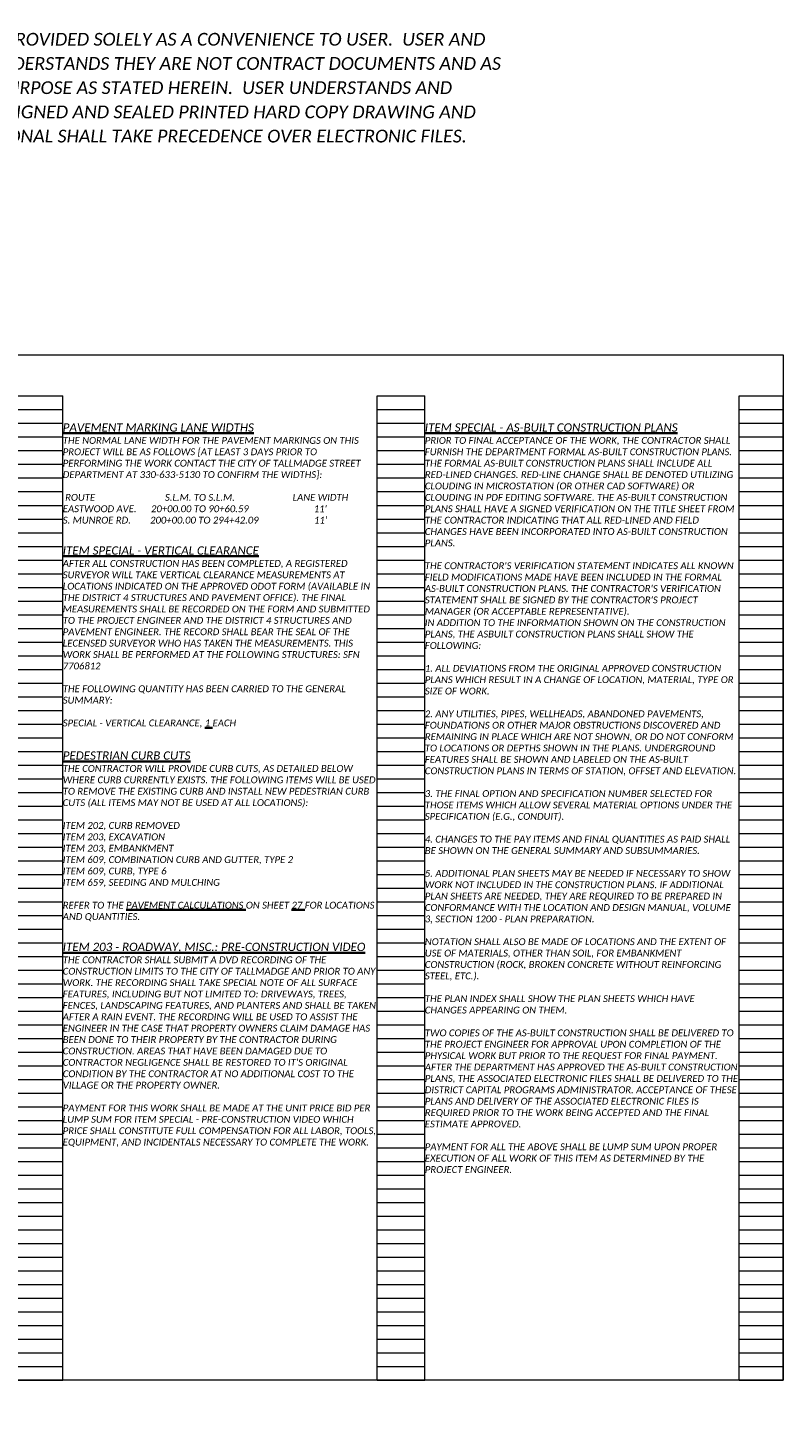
# Model space of a CAD drawing. Header units: feet. Extents: x 4003 to 4118, y 192 to 234.
# Tile 2 of 8: x 4021 to 4037, y 203 to 232. Entities that reach past the tile are written whole.
import ezdxf

# ---------------------------------------------------------------- set-up
doc = ezdxf.new("R2010")
doc.units = ezdxf.units.FT
doc.header["$MEASUREMENT"] = 0
doc.layers.get('Defpoints').update_dxf_attribs({"lineweight": 15})
for name, color, linetype, lineweight, plot in [('0_Mview', 7, 'Continuous', 15, False), ('SC_Scratch1', 7, 'Continuous', 15, False), ('SC_Scratch15', 7, 'Continuous', 15, False)]:
    doc.layers.add(name, color=color, linetype=linetype, lineweight=lineweight, plot=plot)
doc.layers.add('TX_P_5', color=7, linetype='Continuous', lineweight=35)
doc.styles.add('P_Slanted - Normal Fixed Spacing', font='calibrii.ttf', dxfattribs={"height": 0.14})
doc.styles.add('P_Slanted - Sub Title', font='calibrii.ttf', dxfattribs={"height": 0.17})

# ---------------------------------------------------------------- blocks, each defined once
blk = doc.blocks.new('E-Submittal Disclaimer-Model')
at = {"layer": 'SC_Scratch15', "color": 40, "true_color": 0xffbf00, "insert": (0, 0), "char_height": 50, "width": 3403.363, "attachment_point": 7, "line_spacing_factor": 1.14, "style": 'P_Slanted - Normal Fixed Spacing'}
blk.add_mtext('THIS ELECTRONIC FILE DATED 03/17/2026 IS PROVIDED SOLELY AS A CONVENIENCE TO USER.  USER AND ANYONE ELSE RELYING UPON THESE FILES UNDERSTANDS THEY ARE NOT CONTRACT DOCUMENTS AND AS SUCH SHALL NOT BE USED FOR ANY OTHER PURPOSE AS STATED HEREIN.  USER UNDERSTANDS AND AGREES THAT IN THE EVENT OF A CONFLICT, SIGNED AND SEALED PRINTED HARD COPY DRAWING AND SPECIFICATIONS ISSUED BY DESIGN PROFESSIONAL SHALL TAKE PRECEDENCE OVER ELECTRONIC FILES.', dxfattribs=at)
blk = doc.blocks.new('4COL')
at = {"layer": 'Defpoints', "color": 3, "linetype": 'Continuous'}
for p, q in [((2, 0.98), (2, 21.14)), ((2, 21.14), (2.9, 21.14)), ((2.9, 0.98), (2.9, 21.14)), ((9.34, 0.98), (9.34, 21.14)), ((9.34, 21.14), (10.32, 21.14)), ((10.32, 0.98), (10.32, 21.14)), ((16.76, 0.98), (16.76, 21.14)), ((16.76, 21.14), (17.74, 21.14)), ((17.74, 0.98), (17.74, 21.14)), ((24.18, 0.98), (24.18, 21.14)), ((24.18, 21.14), (25.16, 21.14)), ((25.16, 0.98), (25.16, 21.14)), ((31.6, 0.98), (31.6, 21.14)), ((31.6, 21.14), (32.5, 21.14)), ((32.5, 0.98), (32.5, 21.14)), ((2, 20.86), (2.9, 20.86)), ((9.34, 20.86), (10.32, 20.86)), ((16.76, 20.86), (17.74, 20.86)), ((24.18, 20.86), (25.16, 20.86)), ((31.6, 20.86), (32.5, 20.86)), ((2, 20.58), (2.9, 20.58)), ((9.34, 20.58), (10.32, 20.58)), ((16.76, 20.58), (17.74, 20.58)), ((24.18, 20.58), (25.16, 20.58)), ((31.6, 20.58), (32.5, 20.58)), ((2, 20.3), (2.9, 20.3)), ((9.34, 20.3), (10.32, 20.3)), ((16.76, 20.3), (17.74, 20.3)), ((24.18, 20.3), (25.16, 20.3)), ((31.6, 20.3), (32.5, 20.3)), ((2, 20.02), (2.9, 20.02)), ((9.34, 20.02), (10.32, 20.02)), ((16.76, 20.02), (17.74, 20.02)), ((24.18, 20.02), (25.16, 20.02)), ((31.6, 20.02), (32.5, 20.02)), ((2, 19.74), (2.9, 19.74)), ((9.34, 19.74), (10.32, 19.74)), ((16.76, 19.74), (17.74, 19.74)), ((24.18, 19.74), (25.16, 19.74)), ((31.6, 19.74), (32.5, 19.74)), ((2, 19.46), (2.9, 19.46)), ((9.34, 19.46), (10.32, 19.46)), ((16.76, 19.46), (17.74, 19.46)), ((24.18, 19.46), (25.16, 19.46)), ((31.6, 19.46), (32.5, 19.46)), ((2, 19.18), (2.9, 19.18)), ((9.34, 19.18), (10.32, 19.18)), ((16.76, 19.18), (17.74, 19.18)), ((24.18, 19.18), (25.16, 19.18)), ((31.6, 19.18), (32.5, 19.18)), ((2, 18.9), (2.9, 18.9)), ((9.34, 18.9), (10.32, 18.9)), ((16.76, 18.9), (17.74, 18.9)), ((24.18, 18.9), (25.16, 18.9)), ((31.6, 18.9), (32.5, 18.9)), ((2, 18.62), (2.9, 18.62)), ((9.34, 18.62), (10.32, 18.62)), ((16.76, 18.62), (17.74, 18.62)), ((24.18, 18.62), (25.16, 18.62)), ((31.6, 18.62), (32.5, 18.62)), ((2, 18.34), (2.9, 18.34)), ((9.34, 18.34), (10.32, 18.34)), ((16.76, 18.34), (17.74, 18.34)), ((24.18, 18.34), (25.16, 18.34)), ((31.6, 18.34), (32.5, 18.34)), ((2, 18.06), (2.9, 18.06)), ((9.34, 18.06), (10.32, 18.06)), ((16.76, 18.06), (17.74, 18.06)), ((24.18, 18.06), (25.16, 18.06)), ((31.6, 18.06), (32.5, 18.06)), ((2, 17.78), (2.9, 17.78)), ((2, 17.5), (2.9, 17.5)), ((9.34, 17.78), (10.32, 17.78)), ((9.34, 17.5), (10.32, 17.5)), ((16.76, 17.78), (17.74, 17.78)), ((16.76, 17.5), (17.74, 17.5)), ((24.18, 17.78), (25.16, 17.78)), ((24.18, 17.5), (25.16, 17.5)), ((31.6, 17.78), (32.5, 17.78)), ((31.6, 17.5), (32.5, 17.5)), ((2, 17.22), (2.9, 17.22)), ((9.34, 17.22), (10.32, 17.22)), ((16.76, 17.22), (17.74, 17.22)), ((24.18, 17.22), (25.16, 17.22)), ((31.6, 17.22), (32.5, 17.22)), ((2, 16.94), (2.9, 16.94)), ((9.34, 16.94), (10.32, 16.94)), ((16.76, 16.94), (17.74, 16.94)), ((24.18, 16.94), (25.16, 16.94)), ((31.6, 16.94), (32.5, 16.94)), ((2, 16.66), (2.9, 16.66)), ((9.34, 16.66), (10.32, 16.66)), ((16.76, 16.66), (17.74, 16.66)), ((24.18, 16.66), (25.16, 16.66)), ((31.6, 16.66), (32.5, 16.66)), ((2, 16.38), (2.9, 16.38)), ((9.34, 16.38), (10.32, 16.38)), ((16.76, 16.38), (17.74, 16.38)), ((24.18, 16.38), (25.16, 16.38)), ((31.6, 16.38), (32.5, 16.38)), ((2, 16.1), (2.9, 16.1)), ((9.34, 16.1), (10.32, 16.1)), ((16.76, 16.1), (17.74, 16.1)), ((24.18, 16.1), (25.16, 16.1)), ((31.6, 16.1), (32.5, 16.1)), ((2, 15.82), (2.9, 15.82)), ((9.34, 15.82), (10.32, 15.82)), ((16.76, 15.82), (17.74, 15.82)), ((24.18, 15.82), (25.16, 15.82)), ((31.6, 15.82), (32.5, 15.82)), ((2, 15.54), (2.9, 15.54)), ((9.34, 15.54), (10.32, 15.54)), ((16.76, 15.54), (17.74, 15.54)), ((24.18, 15.54), (25.16, 15.54)), ((31.6, 15.54), (32.5, 15.54)), ((2, 15.26), (2.9, 15.26)), ((9.34, 15.26), (10.32, 15.26)), ((16.76, 15.26), (17.74, 15.26)), ((24.18, 15.26), (25.16, 15.26)), ((31.6, 15.26), (32.5, 15.26)), ((2, 14.98), (2.9, 14.98)), ((9.34, 14.98), (10.32, 14.98)), ((16.76, 14.98), (17.74, 14.98)), ((24.18, 14.98), (25.16, 14.98)), ((31.6, 14.98), (32.5, 14.98)), ((2, 14.7), (2.9, 14.7)), ((9.34, 14.7), (10.32, 14.7)), ((16.76, 14.7), (17.74, 14.7)), ((24.18, 14.7), (25.16, 14.7)), ((31.6, 14.7), (32.5, 14.7)), ((2, 14.42), (2.9, 14.42)), ((9.34, 14.42), (10.32, 14.42)), ((16.76, 14.42), (17.74, 14.42)), ((24.18, 14.42), (25.16, 14.42)), ((31.6, 14.42), (32.5, 14.42)), ((2, 14.14), (2.9, 14.14)), ((9.34, 14.14), (10.32, 14.14)), ((16.76, 14.14), (17.74, 14.14)), ((24.18, 14.14), (25.16, 14.14)), ((31.6, 14.14), (32.5, 14.14)), ((2, 13.86), (2.9, 13.86)), ((9.34, 13.86), (10.32, 13.86)), ((16.76, 13.86), (17.74, 13.86)), ((24.18, 13.86), (25.16, 13.86)), ((31.6, 13.86), (32.5, 13.86)), ((2, 13.58), (2.9, 13.58)), ((9.34, 13.58), (10.32, 13.58)), ((16.76, 13.58), (17.74, 13.58)), ((24.18, 13.58), (25.16, 13.58)), ((31.6, 13.58), (32.5, 13.58)), ((2, 13.3), (2.9, 13.3)), ((9.34, 13.3), (10.32, 13.3)), ((16.76, 13.3), (17.74, 13.3)), ((24.18, 13.3), (25.16, 13.3)), ((31.6, 13.3), (32.5, 13.3)), ((2, 13.02), (2.9, 13.02)), ((9.34, 13.02), (10.32, 13.02)), ((16.76, 13.02), (17.74, 13.02)), ((24.18, 13.02), (25.16, 13.02)), ((31.6, 13.02), (32.5, 13.02)), ((2, 12.74), (2.9, 12.74)), ((9.34, 12.74), (10.32, 12.74)), ((16.76, 12.74), (17.74, 12.74)), ((24.18, 12.74), (25.16, 12.74)), ((31.6, 12.74), (32.5, 12.74)), ((2, 12.46), (2.9, 12.46)), ((9.34, 12.46), (10.32, 12.46)), ((16.76, 12.46), (17.74, 12.46)), ((24.18, 12.46), (25.16, 12.46)), ((31.6, 12.46), (32.5, 12.46)), ((2, 12.18), (2.9, 12.18)), ((9.34, 12.18), (10.32, 12.18)), ((16.76, 12.18), (17.74, 12.18)), ((24.18, 12.18), (25.16, 12.18)), ((31.6, 12.18), (32.5, 12.18)), ((2, 11.9), (2.9, 11.9)), ((9.34, 11.9), (10.32, 11.9)), ((16.76, 11.9), (17.74, 11.9)), ((24.18, 11.9), (25.16, 11.9)), ((31.6, 11.9), (32.5, 11.9)), ((2, 11.62), (2.9, 11.62)), ((9.34, 11.62), (10.32, 11.62)), ((16.76, 11.62), (17.74, 11.62)), ((24.18, 11.62), (25.16, 11.62)), ((31.6, 11.62), (32.5, 11.62)), ((2, 11.34), (2.9, 11.34)), ((9.34, 11.34), (10.32, 11.34)), ((16.76, 11.34), (17.74, 11.34)), ((24.18, 11.34), (25.16, 11.34)), ((31.6, 11.34), (32.5, 11.34)), ((2, 11.06), (2.9, 11.06)), ((9.34, 11.06), (10.32, 11.06)), ((16.76, 11.06), (17.74, 11.06)), ((24.18, 11.06), (25.16, 11.06)), ((31.6, 11.06), (32.5, 11.06)), ((2, 10.78), (2.9, 10.78)), ((9.34, 10.78), (10.32, 10.78)), ((16.76, 10.78), (17.74, 10.78)), ((24.18, 10.78), (25.16, 10.78)), ((31.6, 10.78), (32.5, 10.78)), ((2, 10.5), (2.9, 10.5)), ((9.34, 10.5), (10.32, 10.5)), ((16.76, 10.5), (17.74, 10.5)), ((24.18, 10.5), (25.16, 10.5)), ((31.6, 10.5), (32.5, 10.5)), ((2, 10.22), (2.9, 10.22)), ((9.34, 10.22), (10.32, 10.22)), ((16.76, 10.22), (17.74, 10.22)), ((24.18, 10.22), (25.16, 10.22)), ((31.6, 10.22), (32.5, 10.22)), ((2, 9.94), (2.9, 9.94)), ((9.34, 9.94), (10.32, 9.94)), ((16.76, 9.94), (17.74, 9.94)), ((24.18, 9.94), (25.16, 9.94)), ((31.6, 9.94), (32.5, 9.94)), ((2, 9.66), (2.9, 9.66)), ((9.34, 9.66), (10.32, 9.66)), ((16.76, 9.66), (17.74, 9.66)), ((24.18, 9.66), (25.16, 9.66)), ((31.6, 9.66), (32.5, 9.66)), ((2, 9.38), (2.9, 9.38)), ((9.34, 9.38), (10.32, 9.38)), ((16.76, 9.38), (17.74, 9.38)), ((24.18, 9.38), (25.16, 9.38)), ((31.6, 9.38), (32.5, 9.38)), ((2, 9.1), (2.9, 9.1)), ((9.34, 9.1), (10.32, 9.1)), ((16.76, 9.1), (17.74, 9.1)), ((24.18, 9.1), (25.16, 9.1)), ((31.6, 9.1), (32.5, 9.1)), ((2, 8.82), (2.9, 8.82)), ((9.34, 8.82), (10.32, 8.82)), ((16.76, 8.82), (17.74, 8.82)), ((24.18, 8.82), (25.16, 8.82)), ((31.6, 8.82), (32.5, 8.82)), ((2, 8.54), (2.9, 8.54)), ((9.34, 8.54), (10.32, 8.54)), ((16.76, 8.54), (17.74, 8.54)), ((24.18, 8.54), (25.16, 8.54)), ((31.6, 8.54), (32.5, 8.54)), ((2, 8.26), (2.9, 8.26)), ((9.34, 8.26), (10.32, 8.26)), ((16.76, 8.26), (17.74, 8.26)), ((24.18, 8.26), (25.16, 8.26)), ((31.6, 8.26), (32.5, 8.26)), ((2, 7.98), (2.9, 7.98)), ((9.34, 7.98), (10.32, 7.98)), ((16.76, 7.98), (17.74, 7.98)), ((24.18, 7.98), (25.16, 7.98)), ((31.6, 7.98), (32.5, 7.98)), ((2, 7.7), (2.9, 7.7)), ((9.34, 7.7), (10.32, 7.7)), ((16.76, 7.7), (17.74, 7.7)), ((24.18, 7.7), (25.16, 7.7)), ((31.6, 7.7), (32.5, 7.7)), ((2, 7.42), (2.9, 7.42)), ((9.34, 7.42), (10.32, 7.42)), ((16.76, 7.42), (17.74, 7.42)), ((24.18, 7.42), (25.16, 7.42)), ((31.6, 7.42), (32.5, 7.42)), ((2, 7.14), (2.9, 7.14)), ((9.34, 7.14), (10.32, 7.14)), ((16.76, 7.14), (17.74, 7.14)), ((24.18, 7.14), (25.16, 7.14)), ((31.6, 7.14), (32.5, 7.14)), ((2, 6.86), (2.9, 6.86)), ((9.34, 6.86), (10.32, 6.86)), ((16.76, 6.86), (17.74, 6.86)), ((24.18, 6.86), (25.16, 6.86)), ((31.6, 6.86), (32.5, 6.86)), ((2, 6.58), (2.9, 6.58)), ((9.34, 6.58), (10.32, 6.58)), ((16.76, 6.58), (17.74, 6.58)), ((24.18, 6.58), (25.16, 6.58)), ((31.6, 6.58), (32.5, 6.58)), ((2, 6.3), (2.9, 6.3)), ((9.34, 6.3), (10.32, 6.3)), ((16.76, 6.3), (17.74, 6.3)), ((24.18, 6.3), (25.16, 6.3)), ((31.6, 6.3), (32.5, 6.3)), ((2, 6.02), (2.9, 6.02)), ((2, 5.74), (2.9, 5.74)), ((9.34, 6.02), (10.32, 6.02)), ((9.34, 5.74), (10.32, 5.74)), ((16.76, 6.02), (17.74, 6.02)), ((16.76, 5.74), (17.74, 5.74)), ((24.18, 6.02), (25.16, 6.02)), ((24.18, 5.74), (25.16, 5.74)), ((31.6, 6.02), (32.5, 6.02)), ((31.6, 5.74), (32.5, 5.74)), ((2, 5.46), (2.9, 5.46)), ((9.34, 5.46), (10.32, 5.46)), ((16.76, 5.46), (17.74, 5.46)), ((24.18, 5.46), (25.16, 5.46)), ((31.6, 5.46), (32.5, 5.46)), ((2, 5.18), (2.9, 5.18)), ((9.34, 5.18), (10.32, 5.18)), ((16.76, 5.18), (17.74, 5.18)), ((24.18, 5.18), (25.16, 5.18)), ((31.6, 5.18), (32.5, 5.18)), ((2, 4.9), (2.9, 4.9)), ((9.34, 4.9), (10.32, 4.9)), ((16.76, 4.9), (17.74, 4.9)), ((24.18, 4.9), (25.16, 4.9)), ((31.6, 4.9), (32.5, 4.9)), ((2, 4.62), (2.9, 4.62)), ((9.34, 4.62), (10.32, 4.62)), ((16.76, 4.62), (17.74, 4.62)), ((24.18, 4.62), (25.16, 4.62)), ((31.6, 4.62), (32.5, 4.62)), ((2, 4.34), (2.9, 4.34)), ((9.34, 4.34), (10.32, 4.34)), ((16.76, 4.34), (17.74, 4.34)), ((24.18, 4.34), (25.16, 4.34)), ((31.6, 4.34), (32.5, 4.34)), ((2, 4.06), (2.9, 4.06)), ((9.34, 4.06), (10.32, 4.06)), ((16.76, 4.06), (17.74, 4.06)), ((24.18, 4.06), (25.16, 4.06)), ((31.6, 4.06), (32.5, 4.06)), ((2, 3.78), (2.9, 3.78)), ((9.34, 3.78), (10.32, 3.78)), ((16.76, 3.78), (17.74, 3.78)), ((24.18, 3.78), (25.16, 3.78)), ((31.6, 3.78), (32.5, 3.78)), ((2, 3.5), (2.9, 3.5)), ((9.34, 3.5), (10.32, 3.5)), ((16.76, 3.5), (17.74, 3.5)), ((24.18, 3.5), (25.16, 3.5)), ((31.6, 3.5), (32.5, 3.5)), ((2, 3.22), (2.9, 3.22)), ((9.34, 3.22), (10.32, 3.22)), ((16.76, 3.22), (17.74, 3.22)), ((24.18, 3.22), (25.16, 3.22)), ((31.6, 3.22), (32.5, 3.22)), ((2, 2.94), (2.9, 2.94)), ((9.34, 2.94), (10.32, 2.94)), ((16.76, 2.94), (17.74, 2.94)), ((24.18, 2.94), (25.16, 2.94)), ((31.6, 2.94), (32.5, 2.94)), ((2, 2.66), (2.9, 2.66)), ((9.34, 2.66), (10.32, 2.66)), ((16.76, 2.66), (17.74, 2.66)), ((24.18, 2.66), (25.16, 2.66)), ((31.6, 2.66), (32.5, 2.66)), ((2, 2.38), (2.9, 2.38)), ((9.34, 2.38), (10.32, 2.38)), ((16.76, 2.38), (17.74, 2.38)), ((24.18, 2.38), (25.16, 2.38)), ((31.6, 2.38), (32.5, 2.38)), ((2, 2.1), (2.9, 2.1)), ((9.34, 2.1), (10.32, 2.1)), ((16.76, 2.1), (17.74, 2.1)), ((24.18, 2.1), (25.16, 2.1)), ((31.6, 2.1), (32.5, 2.1)), ((2, 1.82), (2.9, 1.82)), ((9.34, 1.82), (10.32, 1.82)), ((16.76, 1.82), (17.74, 1.82)), ((24.18, 1.82), (25.16, 1.82)), ((31.6, 1.82), (32.5, 1.82)), ((2, 1.54), (2.9, 1.54)), ((9.34, 1.54), (10.32, 1.54)), ((16.76, 1.54), (17.74, 1.54)), ((24.18, 1.54), (25.16, 1.54)), ((31.6, 1.54), (32.5, 1.54)), ((2, 1.26), (2.9, 1.26)), ((9.34, 1.26), (10.32, 1.26)), ((16.76, 1.26), (17.74, 1.26)), ((24.18, 1.26), (25.16, 1.26)), ((31.6, 1.26), (32.5, 1.26)), ((2, 0.98), (2.9, 0.98)), ((9.34, 0.98), (10.32, 0.98)), ((16.76, 0.98), (17.74, 0.98)), ((24.18, 0.98), (25.16, 0.98)), ((31.6, 0.98), (32.5, 0.98))]:
    blk.add_line(p, q, dxfattribs=at)
blk.add_point((0, 0), dxfattribs=at)

msp = doc.modelspace()

# ---------------------------------------------------------------- linework, layer by layer
at = {"layer": 'SC_Scratch1'}
msp.add_lwpolyline([(4006.08, 225.164), (4036.58, 225.164), (4036.58, 204.164), (4006.08, 204.164)], close=True, dxfattribs=at)

# ---------------------------------------------------------------- block references
at = {"layer": '0_Mview'}
msp.add_blockref('4COL', (4004.08, 203.184), dxfattribs=at)
at = {"layer": 'SC_Scratch15', "xscale": 0.005218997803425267, "yscale": 0.005218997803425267, "zscale": 0.005218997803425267}
msp.add_blockref('E-Submittal Disclaimer-Model', (4013.255, 229.514), dxfattribs=at)

# ---------------------------------------------------------------- texts
at = {"layer": 'TX_P_5', "attachment_point": 1}
for s, insert, char_height, width, style in [('{\\LPAVEMENT MARKING LANE WIDTHS }', (4021.82, 223.764), 0.17, 5.79377, 'P_Slanted - Sub Title'), ('{\\LITEM SPECIAL - AS-BUILT CONSTRUCTION PLANS}', (4029.24, 223.764), 0.17, 5.79377, 'P_Slanted - Sub Title'), ("THE NORMAL LANE WIDTH FOR THE PAVEMENT MARKINGS ON THIS PROJECT WILL BE AS FOLLOWS [AT LEAST 3 DAYS PRIOR TO PERFORMING THE WORK CONTACT THE CITY OF TALLMADGE STREET DEPARTMENT AT 330-633-5130 TO CONFIRM THE WIDTHS]:\\P\\P ROUTE                             S.L.M. TO S.L.M.                        LANE WIDTH\\PEASTWOOD AVE.      20+00.00 TO 90+60.59                           11' \\PS. MUNROE RD.        200+00.00 TO 294+42.09                       11' ", (4021.82, 223.484), 0.14, 6.40401, 'P_Slanted - Normal Fixed Spacing'), ("PRIOR TO FINAL ACCEPTANCE OF THE WORK, THE CONTRACTOR SHALL FURNISH THE DEPARTMENT FORMAL AS-BUILT CONSTRUCTION PLANS. THE FORMAL AS-BUILT CONSTRUCTION PLANS SHALL INCLUDE ALL RED-LINED CHANGES. RED-LINE CHANGE SHALL BE DENOTED UTILIZING CLOUDING IN MICROSTATION (OR OTHER CAD SOFTWARE) OR CLOUDING IN PDF EDITING SOFTWARE. THE AS-BUILT CONSTRUCTION PLANS SHALL HAVE A SIGNED VERIFICATION ON THE TITLE SHEET FROM THE CONTRACTOR INDICATING THAT ALL RED-LINED AND FIELD CHANGES HAVE BEEN INCORPORATED INTO AS-BUILT CONSTRUCTION PLANS.\\P\\PTHE CONTRACTOR'S VERIFICATION STATEMENT INDICATES ALL KNOWN FIELD MODIFICATIONS MADE HAVE BEEN INCLUDED IN THE FORMAL AS-BUILT CONSTRUCTION PLANS. THE CONTRACTOR'S VERIFICATION STATEMENT SHALL BE SIGNED BY THE CONTRACTOR'S PROJECT MANAGER (OR ACCEPTABLE REPRESENTATIVE).\\PIN ADDITION TO THE INFORMATION SHOWN ON THE CONSTRUCTION PLANS, THE ASBUILT CONSTRUCTION PLANS SHALL SHOW THE FOLLOWING:\\P\\P1. ALL DEVIATIONS FROM THE ORIGINAL APPROVED CONSTRUCTION PLANS WHICH RESULT IN A CHANGE OF LOCATION, MATERIAL, TYPE OR SIZE OF WORK.\\P\\P2. ANY UTILITIES, PIPES, WELLHEADS, ABANDONED PAVEMENTS, FOUNDATIONS OR OTHER MAJOR OBSTRUCTIONS DISCOVERED AND REMAINING IN PLACE WHICH ARE NOT SHOWN, OR DO NOT CONFORM TO LOCATIONS OR DEPTHS SHOWN IN THE PLANS. UNDERGROUND FEATURES SHALL BE SHOWN AND LABELED ON THE AS-BUILT CONSTRUCTION PLANS IN TERMS OF STATION, OFFSET AND ELEVATION.\\P\\P3. THE FINAL OPTION AND SPECIFICATION NUMBER SELECTED FOR THOSE ITEMS WHICH ALLOW SEVERAL MATERIAL OPTIONS UNDER THE SPECIFICATION (E.G., CONDUIT).\\P\\P4. CHANGES TO THE PAY ITEMS AND FINAL QUANTITIES AS PAID SHALL BE SHOWN ON THE GENERAL SUMMARY AND SUBSUMMARIES.\\P\\P5. ADDITIONAL PLAN SHEETS MAY BE NEEDED IF NECESSARY TO SHOW WORK NOT INCLUDED IN THE CONSTRUCTION PLANS. IF ADDITIONAL PLAN SHEETS ARE NEEDED, THEY ARE REQUIRED TO BE PREPARED IN CONFORMANCE WITH THE LOCATION AND DESIGN MANUAL, VOLUME 3, SECTION 1200 - PLAN PREPARATION.\\P\\PNOTATION SHALL ALSO BE MADE OF LOCATIONS AND THE EXTENT OF USE OF MATERIALS, OTHER THAN SOIL, FOR EMBANKMENT CONSTRUCTION (ROCK, BROKEN CONCRETE WITHOUT REINFORCING STEEL, ETC.).\\P\\PTHE PLAN INDEX SHALL SHOW THE PLAN SHEETS WHICH HAVE CHANGES APPEARING ON THEM.\\P\\PTWO COPIES OF THE AS-BUILT CONSTRUCTION SHALL BE DELIVERED TO THE PROJECT ENGINEER FOR APPROVAL UPON COMPLETION OF THE PHYSICAL WORK BUT PRIOR TO THE REQUEST FOR FINAL PAYMENT. AFTER THE DEPARTMENT HAS APPROVED THE AS-BUILT CONSTRUCTION PLANS, THE ASSOCIATED ELECTRONIC FILES SHALL BE DELIVERED TO THE DISTRICT CAPITAL PROGRAMS ADMINISTRATOR. ACCEPTANCE OF THESE PLANS AND DELIVERY OF THE ASSOCIATED ELECTRONIC FILES IS REQUIRED PRIOR TO THE WORK BEING ACCEPTED AND THE FINAL ESTIMATE APPROVED.\\P\\PPAYMENT FOR ALL THE ABOVE SHALL BE LUMP SUM UPON PROPER EXECUTION OF ALL WORK OF THIS ITEM AS DETERMINED BY THE PROJECT ENGINEER.", (4029.24, 223.484), 0.14, 6.40401, 'P_Slanted - Normal Fixed Spacing'), ('{\\LITEM SPECIAL - VERTICAL CLEARANCE }', (4021.82, 221.244), 0.17, 5.79377, 'P_Slanted - Sub Title'), ('AFTER ALL CONSTRUCTION HAS BEEN COMPLETED, A REGISTERED SURVEYOR WILL TAKE VERTICAL CLEARANCE MEASUREMENTS AT LOCATIONS INDICATED ON THE APPROVED ODOT FORM (AVAILABLE IN THE DISTRICT 4 STRUCTURES AND PAVEMENT OFFICE). THE FINAL MEASUREMENTS SHALL BE RECORDED ON THE FORM AND SUBMITTED TO THE PROJECT ENGINEER AND THE DISTRICT 4 STRUCTURES AND PAVEMENT ENGINEER. THE RECORD SHALL BEAR THE SEAL OF THE LECENSED SURVEYOR WHO HAS TAKEN THE MEASUREMENTS. THIS WORK SHALL BE PERFORMED AT THE FOLLOWING STRUCTURES: SFN 7706812\\P\\PTHE FOLLOWING QUANTITY HAS BEEN CARRIED TO THE GENERAL SUMMARY:\\P\\PSPECIAL - VERTICAL CLEARANCE, {\\L1} EACH ', (4021.82, 220.964), 0.14, 6.40401, 'P_Slanted - Normal Fixed Spacing'), ('{\\LPEDESTRIAN CURB CUTS}', (4021.82, 217.044), 0.17, 5.79377, 'P_Slanted - Sub Title'), ('THE CONTRACTOR WILL PROVIDE CURB CUTS, AS DETAILED BELOW WHERE CURB CURRENTLY EXISTS. THE FOLLOWING ITEMS WILL BE USED TO REMOVE THE EXISTING CURB AND INSTALL NEW PEDESTRIAN CURB CUTS (ALL ITEMS MAY NOT BE USED AT ALL LOCATIONS):\\P\\PITEM 202, CURB REMOVED\\PITEM 203, EXCAVATION\\PITEM 203, EMBANKMENT\\PITEM 609, COMBINATION CURB AND GUTTER, TYPE 2\\PITEM 609, CURB, TYPE 6\\PITEM 659, SEEDING AND MULCHING\\P\\PREFER TO THE {\\LPAVEMENT CALCULATIONS} ON SHEET {\\L27} FOR LOCATIONS AND QUANTITIES.', (4021.82, 216.764), 0.14, 6.40401, 'P_Slanted - Normal Fixed Spacing'), ('{\\LITEM 203 - ROADWAY, MISC.: PRE-CONSTRUCTION VIDEO}', (4021.82, 213.124), 0.17, 6.94675, 'P_Slanted - Sub Title'), ("THE CONTRACTOR SHALL SUBMIT A DVD RECORDING OF THE CONSTRUCTION LIMITS TO THE CITY OF TALLMADGE AND PRIOR TO ANY WORK. THE RECORDING SHALL TAKE SPECIAL NOTE OF ALL SURFACE FEATURES, INCLUDING BUT NOT LIMITED TO: DRIVEWAYS, TREES, FENCES, LANDSCAPING FEATURES, AND PLANTERS AND SHALL BE TAKEN AFTER A RAIN EVENT. THE RECORDING WILL BE USED TO ASSIST THE ENGINEER IN THE CASE THAT PROPERTY OWNERS CLAIM DAMAGE HAS BEEN DONE TO THEIR PROPERTY BY THE CONTRACTOR DURING CONSTRUCTION. AREAS THAT HAVE BEEN DAMAGED DUE TO CONTRACTOR NEGLIGENCE SHALL BE RESTORED TO IT'S ORIGINAL CONDITION BY THE CONTRACTOR AT NO ADDITIONAL COST TO THE VILLAGE OR THE PROPERTY OWNER. \\P\\PPAYMENT FOR THIS WORK SHALL BE MADE AT THE UNIT PRICE BID PER LUMP SUM FOR ITEM SPECIAL - PRE-CONSTRUCTION VIDEO WHICH PRICE SHALL CONSTITUTE FULL COMPENSATION FOR ALL LABOR, TOOLS, EQUIPMENT, AND INCIDENTALS NECESSARY TO COMPLETE THE WORK.", (4021.82, 212.844), 0.14, 6.40401, 'P_Slanted - Normal Fixed Spacing')]:
    msp.add_mtext(s, dxfattribs=dict(at, insert=insert, char_height=char_height, width=width, style=style))

doc.saveas('drawing.dxf')
